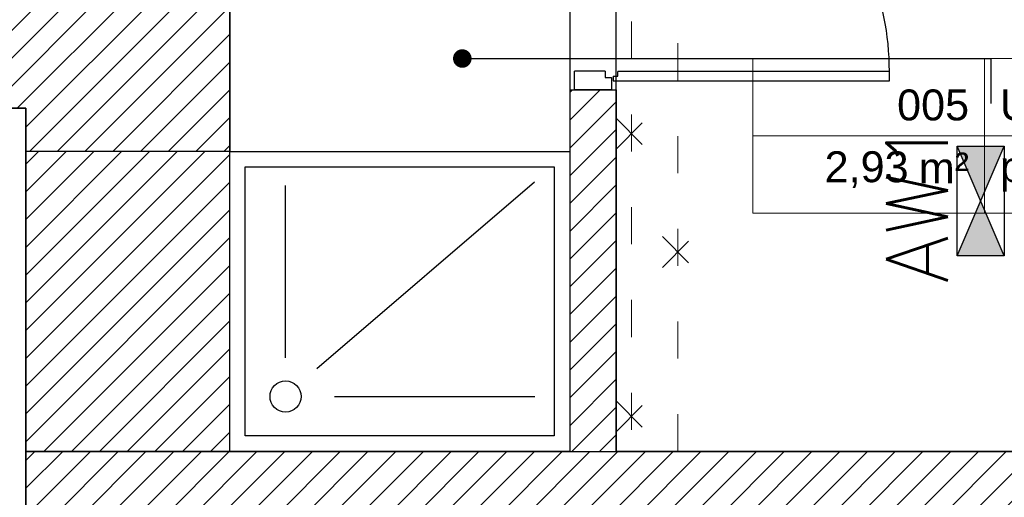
# Model space of a CAD drawing. Header units: millimetres. Extents: x 22250 to 51280, y -5012 to 7692.
# Tile 91 of 183: x 39902 to 40220, y 2043 to 2198. Entities that reach past the tile are written whole.
import ezdxf
from ezdxf import colors
from ezdxf.entities.mleader import LeaderData, LeaderLine
from ezdxf.enums import TextEntityAlignment as Align
from ezdxf.math import Vec2, Vec3

# ---------------------------------------------------------------- set-up
doc = ezdxf.new("R2010")
doc.units = ezdxf.units.MM
doc.linetypes.add('ACAD_ISO03W100', pattern=[30, 12, -18])
for name, color, linetype in [('_BI_OSW_OPIS', 140, 'Continuous'), ('_BI_OSW_OPRAWY', 140, 'Continuous'), ('E_podklad', 252, 'Continuous')]:
    doc.layers.add(name, color=color, linetype=linetype)
doc.layers.add('A_OPISY', color=40, linetype='Continuous', lineweight=9)
doc.styles.add('ARIAL', font='arial.ttf')
doc.styles.add('romans', font='romans.shx')
doc.styles.get("Standard").update_dxf_attribs({"font": 'arial.ttf'})
pattern_1 = [(45, (22896.237, -15796.4403), (-4.490128, 4.490128), [])]

# ---------------------------------------------------------------- blocks, each defined once
blk = doc.blocks.new('ROZBIÓRKI_DOM')
at = {"layer": 'A_OPISY', "color": 22, "linetype": 'ACAD_ISO03W100', "true_color": 0xe22908}
for p, q in [((19762.15, 7872.89), (19762.15, 7613.89)), ((19777.15, 7865.89), (19777.15, 7613.89)), ((19757.15, 7721.63), (19767.15, 7711.63)), ((19757.15, 7711.63), (19767.15, 7721.63)), ((19772.15, 7683.38), (19782.15, 7673.38)), ((19772.15, 7673.38), (19782.15, 7683.38)), ((19757.15, 7630.26), (19767.15, 7620.26)), ((19757.15, 7620.26), (19767.15, 7630.26))]:
    blk.add_line(p, q, dxfattribs=at)
blk = doc.blocks.new('*U217')
at = {"lineweight": 5}
for p, q in [((-75, -25), (-75, 25)), ((-75, 25), (0, 25)), ((0, 0), (0, 25)), ((0, 25), (91.58, 25)), ((91.58, 25), (91.58, -25)), ((-75, -25), (0, -25)), ((91.58, -25), (0, -25))]:
    blk.add_line(p, q, dxfattribs=at)
at = {"lineweight": 5, "ltscale": 18.5}
for p, q in [((0, 25), (0, -25)), ((-75, 0), (91.58, 0))]:
    blk.add_line(p, q, dxfattribs=at)
at = {"lineweight": 5, "ltscale": 18.5, "insert": (-5, -10.38), "char_height": 10, "attachment_point": 6, "style": 'ARIAL'}
blk.add_mtext('\\A1;m²', dxfattribs=at)
at = {"lineweight": 5, "style": 'ARIAL'}
blk.add_attdef('1NR', text='', height=10, dxfattribs=at).set_placement((-5, 5), align=Align.RIGHT)
blk.add_attdef('2POM', (5, 5), '', height=10, dxfattribs=at)
blk.add_attdef('4PL2', text='', height=10, dxfattribs=at).set_placement((-24.57, -5), align=Align.TOP_RIGHT)
blk.add_attdef('3POS', text='', height=10, dxfattribs=at).set_placement((5, -5), align=Align.TOP_LEFT)
blk = doc.blocks.new('_Dot')
at = {"color": 0, "linetype": 'ByBlock', "lineweight": -2}
blk.add_line((-0.5, 0), (-1, 0), dxfattribs=at)
at = {"color": 0, "linetype": 'ByBlock', "const_width": 0.5}
blk.add_lwpolyline([(-0.25, 0, 1), (0.25, 0, 1)], format="xyb", close=True, dxfattribs=at)
blk = doc.blocks.new('AW1')
at = {"layer": '_BI_OSW_OPRAWY'}
h = blk.add_hatch(color=1, dxfattribs=at)
h.paths.add_polyline_path([(17.7, -7.6), (17.7, 7.6), (0, 0)])
h.paths.add_polyline_path([(0, 0), (-17.7, 7.6), (-17.7, -7.6)])
for p, q in [((-17.7, -7.6), (17.7, 7.6)), ((-17.7, 7.6), (17.7, -7.6))]:
    blk.add_line(p, q, dxfattribs=at)
blk.add_lwpolyline([(-17.7, 7.6), (17.7, 7.6), (17.7, -7.6), (-17.7, -7.6), (-17.7, 7.6)], dxfattribs=at)
at = {"layer": '_BI_OSW_OPIS', "color": 1, "style": 'romans'}
blk.add_attdef('AW1', text='', height=20, dxfattribs=at).set_placement((0, 10.6), align=Align.CENTER)

msp = doc.modelspace()

# ---------------------------------------------------------------- hatches: boundary and pattern name
at = {"layer": 'E_podklad'}
h = msp.add_hatch(dxfattribs=at)
h.set_pattern_fill('ANSI31', color=256, scale=2)
h.set_pattern_definition(pattern_1)
h.paths.add_polyline_path([(39969.73, 2212.13), (39899.73, 2212.13), (39859.73, 2212.13), (39859.73, 2169.13), (39903.73, 2169.13), (39903.73, 2155.13), (39969.73, 2155.13)])
h.paths.add_polyline_path([(39684.73, 2212.13), (39512.73, 2212.13), (39512.73, 2169.13), (39684.73, 2169.13)])
h.paths.add_polyline_path([(39412.73, 2305.13), (39384.73, 2305.13), (39384.73, 2212.13), (39412.73, 2212.13)])
h.paths.add_polyline_path([(39412.73, 2430.13), (39384.73, 2430.13), (39384.73, 2405.13), (39412.73, 2405.13)])
h.paths.add_polyline_path([(39412.73, 2942.13), (39384.73, 2942.13), (39384.73, 2518.13), (39412.73, 2518.13)])
h.paths.add_polyline_path([(39461.73, 2852.13), (39412.73, 2852.13), (39412.73, 2782.13), (39461.73, 2782.13)])
h.paths.add_polyline_path([(39461.73, 2970.13), (39427.73, 2970.13), (39427.73, 3002.13), (39420.82, 3002.13), (39384.73, 3002.13), (39384.73, 2942.13), (39412.73, 2942.13), (39461.73, 2942.13)])
h.paths.add_polyline_path([(39899.73, 2970.13), (39672.73, 2970.13), (39672.73, 2975.13), (39644.73, 2975.13), (39644.73, 2970.13), (39644.73, 2942.13), (39899.73, 2942.13)])
h.paths.add_polyline_path([(39672.73, 3100.13), (39644.73, 3100.13), (39644.73, 3065.13), (39672.73, 3065.13)])
h.paths.add_polyline_path([(39672.73, 3277.13), (39672.73, 3320.13), (39619.73, 3320.13), (39619.73, 3312.71), (39619.73, 3277.13), (39644.73, 3277.13), (39644.73, 3204.13), (39672.73, 3204.13)])
h.paths.add_polyline_path([(39427.73, 3487.13), (39356.73, 3487.13), (39356.73, 3479.13), (39356.73, 3444.13), (39384.73, 3444.13), (39384.73, 3277.13), (39474.73, 3277.13), (39474.73, 3320.13), (39427.73, 3320.13)])
h.paths.add_polyline_path([(39427.73, 3277.13), (39384.73, 3277.13), (39384.73, 3129.13), (39427.73, 3129.13)])
h = msp.add_hatch(dxfattribs=at)
h.set_pattern_fill('ANSI31', color=256, scale=2)
h.set_pattern_definition(pattern_1)
h.paths.add_polyline_path([(40373.73, 3487.13), (40290.73, 3487.13), (40290.73, 3474.13), (40290.73, 3444.13), (40330.73, 3444.13), (40330.73, 3137.13), (40373.73, 3137.13)])
h.paths.add_polyline_path([(40373.73, 2982.13), (40365.73, 2982.13), (40330.73, 2982.13), (40330.73, 2864.13), (40373.73, 2864.13)])
h.paths.add_polyline_path([(40373.73, 2709.13), (40330.73, 2709.13), (40330.73, 2485.13), (40300.73, 2485.13), (40300.73, 2420.13), (40330.73, 2420.13), (40330.73, 2058.13), (39969.73, 2058.13), (39945.73, 2058.13), (39903.73, 2058.13), (39903.73, 2015.13), (40373.73, 2015.13)])
h.paths.add_polyline_path([(39940.73, 3487.13), (39833.73, 3487.13), (39833.73, 3446.13), (39864.73, 3446.13), (39864.73, 3320.13), (39907.73, 3320.13), (39907.73, 3444.13), (39940.73, 3444.13)])
h.paths.add_polyline_path([(40094.73, 2420.13), (40094.73, 2485.13), (39969.73, 2485.13), (39969.73, 3277.13), (39969.73, 3320.13), (39864.73, 3320.13), (39818.73, 3320.13), (39818.73, 3277.13), (39899.73, 3277.13), (39899.73, 2307.13), (39969.73, 2307.13), (39969.73, 2420.13)])
at = {"layer": 'E_podklad', "ltscale": 2}
h = msp.add_hatch(dxfattribs=at)
h.set_pattern_fill('ANSI31', color=256, scale=2)
h.set_pattern_definition([(45, (21569.699, -18526.9925), (-4.490128, 4.490128), [])])
h.paths.add_polyline_path([(40094.73, 2420.13), (40079.73, 2420.13), (40079.73, 2275.13), (40094.73, 2275.13)])
h.paths.add_polyline_path([(40094.73, 2175.13), (40079.73, 2175.13), (40079.73, 2058.13), (40094.73, 2058.13)])
h = msp.add_hatch(dxfattribs=at)
h.set_pattern_fill('ANSI31', color=256, scale=2)
h.set_pattern_definition([(45, (22854.237, -15796.4403), (-4.490128, 4.490128), [])])
h.paths.add_polyline_path([(39969.73, 2155.13), (39903.73, 2155.13), (39903.73, 2058.13), (39969.73, 2058.13)])

# ---------------------------------------------------------------- linework, layer by layer
for p, q in [((39969.73, 2212.13), (39969.73, 2155.13)), ((40079.73, 2175.13), (40079.73, 2058.13)), ((40079.73, 2175.13), (40094.73, 2175.13)), ((40094.73, 2175.13), (40094.73, 2058.13)), ((39969.73, 2155.13), (39903.73, 2155.13)), ((39969.73, 2058.13), (39903.73, 2058.13)), ((39969.73, 2058.13), (40330.73, 2058.13))]:
    msp.add_line(p, q, dxfattribs=at)
at = {"layer": 'E_podklad', "color": 144}
msp.add_line((40091.2, 2181.09), (40091.2, 2179.11), dxfattribs=at)
at = {"layer": 'E_podklad', "color": 144, "true_color": 0x007cb0}
for p, q in [((40093.76, 2179.52), (40095.31, 2179.52)), ((40095.31, 2179.52), (40095.31, 2181.07)), ((40091.2, 2179.11), (40093.19, 2179.11))]:
    msp.add_line(p, q, dxfattribs=at)
at = {"layer": 'E_podklad'}
for p, q in [((39997.89, 2084.95), (40068.31, 2145.34)), ((39987.76, 2088.45), (39987.76, 2144.12)), ((40003.61, 2075.9), (40068.41, 2075.9))]:
    msp.add_line(p, q, dxfattribs=at)
at = {"layer": 'E_podklad', "ltscale": 2}
for points in [[(39907.73, 3444.13), (40330.73, 3444.13), (40330.73, 2485.13), (40300.73, 2485.13), (40300.73, 2420.13), (40330.73, 2420.13), (40330.73, 2058.13), (40094.73, 2058.13), (40094.73, 2485.13), (39969.73, 2485.13), (39969.73, 3320.13), (39907.73, 3320.13), (39907.73, 3444.13)], [(39903.73, 2058.13), (39903.73, 2015.13), (40373.73, 2015.13), (40373.73, 2709.13)], [(39682.73, 2414.13), (39682.73, 2607.13), (39899.73, 2607.13), (39899.73, 2212.13), (39859.73, 2212.13), (39859.73, 2169.13), (39903.73, 2169.13), (39903.73, 1778.13), (39536.73, 1778.13), (39536.73, 2169.13), (39684.73, 2169.13), (39684.73, 2212.13), (39412.73, 2212.13), (39412.73, 2414.13), (39682.73, 2414.13)], [(39924.73, 2292.13), (40079.73, 2292.13), (40079.73, 2058.13), (39969.73, 2058.13), (39969.73, 2212.13), (39924.73, 2212.13), (39924.73, 2292.13)], [(39859.73, 2169.13), (39903.73, 2169.13), (39903.73, 2155.13)]]:
    msp.add_lwpolyline(points, dxfattribs=at)
at = {"layer": 'E_podklad', "color": 144, "true_color": 0x007cb0}
for points in [[(40091.2, 2181.09), (40081.27, 2181.09)], [(40093.19, 2179.11), (40093.19, 2175.13), (40081.27, 2175.13), (40081.27, 2181.09)], [(40093.76, 2177.98), (40183.17, 2177.98), (40183.17, 2181.07), (40095.31, 2181.07)], [(40093.76, 2179.52), (40093.76, 2177.98)]]:
    msp.add_lwpolyline(points, dxfattribs=at)
at = {"layer": 'E_podklad'}
for points in [[(39843.73, 1778.13), (39903.73, 1778.13), (39903.73, 2169.13), (39843.73, 2169.13)], [(39969.73, 2155.13), (40079.73, 2155.13), (40079.73, 2058.13), (39969.73, 2058.13)], [(39974.73, 2150.13), (40074.73, 2150.13), (40074.73, 2063.13), (39974.73, 2063.13)]]:
    msp.add_lwpolyline(points, close=True, dxfattribs=at)
at = {"layer": 'E_podklad', "ltscale": 2}
msp.add_lwpolyline([(39969.73, 2155.13), (39903.73, 2155.13), (39903.73, 2058.13), (39969.73, 2058.13)], close=True, dxfattribs=at)
at = {"layer": 'E_podklad'}
msp.add_circle((39987.76, 2075.9), 5.03, dxfattribs=at)
at = {"layer": 'E_podklad', "color": 144, "true_color": 0x007cb0}
msp.add_arc((40093.74, 2181.07), 89.43, 359.9989, 90.3548, dxfattribs=at)

# ---------------------------------------------------------------- block references
at = {"layer": '_BI_OSW_OPRAWY', "rotation": 90}
msp.add_blockref('AW1', (40212.73, 2139.13), dxfattribs=at).add_auto_attribs({'AW1': 'AW1'})
at = {"layer": 'E_podklad'}
msp.add_blockref('ROZBIÓRKI_DOM', (20337.57, -5555.75), dxfattribs=at)
msp.add_blockref('*U217', (40213.96, 2160.21), dxfattribs=at).add_auto_attribs({'1NR': '005', '2POM': 'UMYWALNIA', '3POS': 'płyt. ceram.', '4PL2': '2,93'})

# ---------------------------------------------------------------- leaders
ml = msp.add_multileader_mtext('Standard', dxfattribs=at)
ml.set_content('', color=256)
ml.set_leader_properties()
ml.set_arrow_properties(name='DOT')
ml.build(insert=Vec2(0, 0))
ml.multileader.update_dxf_attribs({"arrow_head_size": 6})
ctx = ml.context
ctx.base_point, ctx.arrow_head_size, ctx.plane_origin, ctx.plane_x_axis, ctx.plane_y_axis = Vec3(40215.96, 2170.69), 6, Vec3(40681.67, 2387.23), Vec3(0, -1), Vec3(1, 0)
notes = []
notes.append((ctx, [(0, (1, 1, 0), (40215.96, 2185.21), (0, -1), 14.52, [(0, [(40044.96, 2185.21)], 0, [])])]))
ctx.mtext.insert, ctx.mtext.text_direction, ctx.mtext.rotation, ctx.mtext.flow_direction = Vec3(40215.96, 2168.69), Vec3(0, -1), 4.712389, 5
for ctx, leaders in notes:
    for number, flags, end, landing, length, lines in leaders:
        leader = LeaderData()
        leader.index, (leader.has_last_leader_line, leader.has_dogleg_vector, leader.attachment_direction) = number, flags
        leader.last_leader_point, leader.dogleg_vector, leader.dogleg_length = Vec3(end), Vec3(landing), length
        for number, points, colour, breaks in lines:
            line = LeaderLine()
            line.index, line.vertices, line.color, line.breaks = number, Vec3.list(points), colors.encode_raw_color(colour), breaks
            leader.lines.append(line)
        ctx.leaders.append(leader)

doc.saveas('drawing.dxf')
